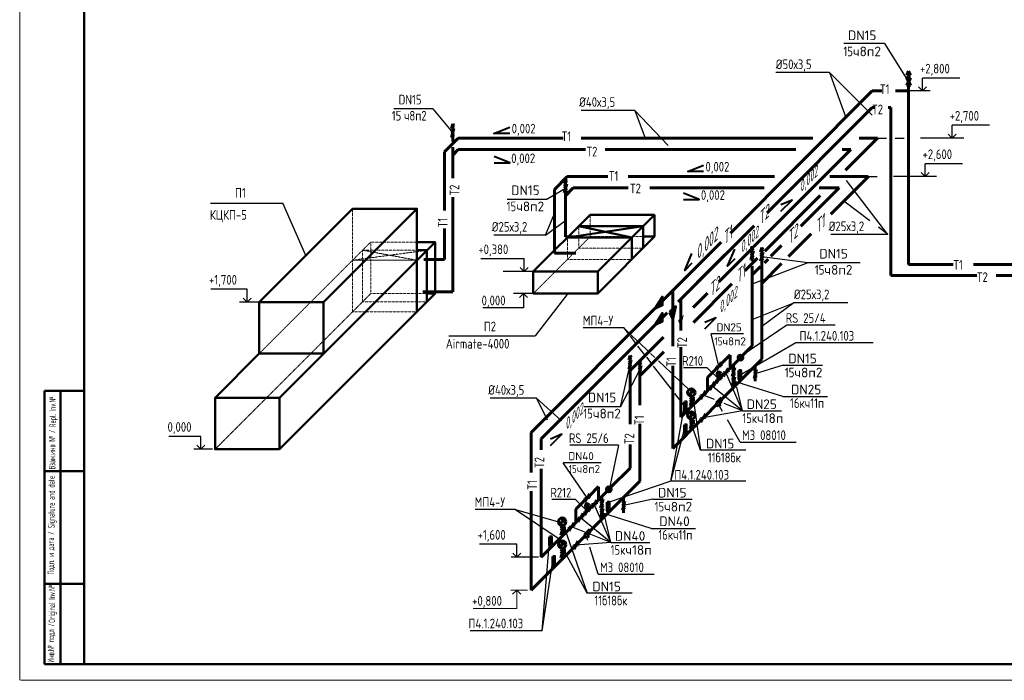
# Model space of a CAD drawing. Header units: millimetres. Extents: x -256102 to 1051688, y 9862 to 69256.
# Tile 20 of 33: x -10850 to 19743, y 9862 to 30377. Entities that reach past the tile are written whole.
import ezdxf

# ---------------------------------------------------------------- set-up
doc = ezdxf.new("R2010")
doc.units = ezdxf.units.MM
doc.linetypes.add('ACAD_ISO03W100', pattern=[30, 12, -18])
doc.linetypes.add('штриховая2', pattern=[9.525, 6.35, -3.175])
for name, color, linetype, lineweight in [('30мм', 7, 'Continuous', 30), ('ав.осв', 1, 'ACAD_ISO03W100', 30), ('Разм.', 8, 'Continuous', 25), ('Текст', 7, 'Continuous', 13), ('Формат', 7, 'Continuous', 50)]:
    doc.layers.add(name, color=color, linetype=linetype, lineweight=lineweight)
doc.layers.add('желтые', color=2, linetype='Continuous')
doc.styles.add('2.304', font='cs_gost2304.shx', dxfattribs={"height": 2.2})
doc.styles.add('GOST 2.304', font='CS_Gost2304.shx')
doc.styles.add('ГОСТ', font='isocpeur.ttf', dxfattribs={"oblique": 15})

msp = doc.modelspace()

# ---------------------------------------------------------------- hatches: boundary and pattern name
at = {"layer": 'Разм.', "lineweight": 60}
for color, points in [(131, [(8892.2, 21416.7), (9116.8, 21762.5), (9116.8, 21520.1)]), (6, [(9353.9, 21290.4), (9530.8, 21467.3), (9442.4, 21100.7)]), (131, [(8892.2, 20908.5), (9116.8, 21254.3), (9116.8, 21011.9)]), (6, [(9606.3, 21033), (9783.2, 21209.9), (9694.8, 20843.3)]), (6, [(11289.6, 19011.4), (11329.5, 19151.3), (11369.5, 19091.3)]), (131, [(7198.2, 14920), (7238.2, 15060), (7278.1, 15000)])]:
    msp.add_hatch(color=color, dxfattribs=at).paths.add_polyline_path(points)

# ---------------------------------------------------------------- linework, layer by layer
at = {"color": 0, "lineweight": 25}
for p, q in [((14314.7, 28733.7), (12642.5, 28733.7)), ((14314.7, 28733.7), (14818.7, 27335.5)), ((15642.2, 27412.5), (14314.7, 28733.7)), ((18361.5, 28563.9), (17203, 28563.9)), ((17203, 28163.8), (17203, 28563.9)), ((17436.7, 28163.8), (16767.6, 28163.8)), ((17203.2, 28163.8), (17078.2, 28288.8)), ((17203.2, 28163.8), (17328.2, 28288.8)), ((8262.5, 27561.4), (6590.3, 27561.4)), ((8262.5, 27561.4), (8583.2, 26698.5)), ((8262.5, 27561.4), (9293.4, 26465.4)), ((19287.3, 27098.6), (18124.3, 27098.6)), ((18124.3, 26698.5), (18124.3, 27098.6)), ((18480.5, 26698.5), (17142.4, 26698.5)), ((18124.5, 26698.5), (17999.5, 26823.5)), ((18124.5, 26698.5), (18249.5, 26823.5)), ((18444.1, 25905), (17281.8, 25905)), ((17281.8, 25504.9), (17281.8, 25905)), ((17637.9, 25504.9), (16299.8, 25504.9)), ((17281.9, 25504.9), (17156.9, 25629.9)), ((17281.9, 25504.9), (17406.9, 25629.9)), ((-4919.1, 24678), (-2670.1, 24678)), ((-1957.7, 23057.2), (-2670.1, 24678)), ((4830.1, 22952.6), (3480.2, 22952.6)), ((4824.7, 22552.5), (4824.7, 22952.6)), ((4824.8, 22552.5), (4699.8, 22677.5)), ((4824.8, 22552.5), (4949.8, 22677.5)), ((5108.5, 22552.5), (4166.8, 22552.5)), ((-3782.9, 22007.7), (-4907.7, 22007.7)), ((-3782.8, 21607.7), (-3907.8, 21732.7)), ((-3782.9, 21607.7), (-3782.9, 22007.7)), ((-3782.8, 21607.7), (-3782.8, 21857.7)), ((-3782.8, 21607.7), (-3657.8, 21732.7)), ((5108.5, 21872.5), (4494.2, 21872.5)), ((4801.2, 21872.6), (4676.2, 21747.6)), ((4801.2, 21872.6), (4926.2, 21747.6)), ((4801.3, 21872.6), (4801.3, 21428.4)), ((6178.5, 21872.5), (5168.5, 20556.8)), ((-3441.6, 21607.7), (-4021.5, 21607.7)), ((4801.3, 21428.4), (3539, 21428.4)), ((2482.6, 20556.8), (5168.5, 20556.8)), ((-5223.9, 17436), (-6220.3, 17436)), ((-5223.7, 17035.9), (-5348.7, 17160.9)), ((-5223.9, 17035.9), (-5223.9, 17436)), ((-5223.7, 17035.9), (-5223.7, 17285.9)), ((-5223.7, 17035.9), (-5098.7, 17160.9)), ((-4854.7, 17035.9), (-5443.4, 17035.9)), ((4592, 14084.9), (3437.4, 14084.9)), ((4592, 13684.9), (4592, 14084.9)), ((4592.1, 13684.9), (4467.1, 13809.9)), ((4592.1, 13684.9), (4717.1, 13809.9)), ((5268, 13684.9), (4419.8, 13684.9))]:
    msp.add_line(p, q, dxfattribs=at)
at = {"color": 8, "lineweight": 25}
for p, q in [((-4919.1, 24678), (-2670.1, 24678)), ((5209.5, 18620.4), (3766.9, 18620.4))]:
    msp.add_line(p, q, dxfattribs=at)
at = {"layer": '30мм', "color": 0, "lineweight": -3}
for p, q in [((16020.6, 29639), (14752.8, 29639)), ((1985.1, 27607.9), (779.9, 27607.9)), ((5504.6, 24798.1), (4299.4, 24798.1)), ((5491, 23686), (5762, 24362.1)), ((5491, 23686), (6108, 24138.5)), ((5491, 23686), (3885.4, 23686)), ((16128, 23701.5), (14353.2, 23701.5)), ((13633.7, 22823.4), (12205.2, 23017.2)), ((13633.7, 22823.4), (11908.1, 22159.7)), ((15266.6, 22823.4), (13633.7, 22823.4)), ((11908.1, 21067.6), (13206.2, 21588.1)), ((13206.2, 21588.1), (12205.2, 20848.8)), ((14878.4, 21588.1), (13206.2, 21588.1)), ((12980.7, 20895.3), (11563.8, 19923.5)), ((13267.6, 20345.4), (11551.6, 19350)), ((12872.2, 19649.1), (12006.4, 19377.9)), ((11604.1, 18228.9), (11087.5, 19423.6)), ((11354.6, 19325.4), (11329.5, 19435.7)), ((11604.1, 18228.9), (10664.9, 19001)), ((12859.2, 18672), (11329.5, 19151.3)), ((11388.4, 19176.8), (11375.9, 19232)), ((11416.1, 19055), (11403.6, 19110.2)), ((10736.7, 18577.8), (10383.7, 18719.8)), ((11604.1, 18228.9), (11436.1, 18967)), ((7819.2, 18358.8), (6679.9, 18358.8)), ((9376.4, 16044.8), (9809.7, 18373.9)), ((10089.4, 18538.8), (10303, 17007)), ((10987.5, 18214.6), (10880.6, 18400.4)), ((11604.1, 18228.9), (11043.3, 18454.5)), ((11604.1, 18228.9), (10383.7, 18009.3)), ((10303, 17007), (10018.7, 17814)), ((11536.9, 17260.2), (11142, 17946.2)), ((9376.4, 16044.8), (9809.7, 17663.3)), ((7753, 17162.4), (7472.4, 15832.1)), ((9376.4, 16044.8), (7460.2, 15395.6)), ((7512.7, 14137.5), (6996.1, 15332.2)), ((7268.1, 15212.8), (7238.1, 15344.4)), ((8824.9, 15482.2), (7915, 15286.6)), ((8767.9, 14580.6), (7238.2, 15060)), ((7512.7, 14137.5), (6573.5, 14909.7)), ((7512.7, 14137.5), (7340, 14896.6)), ((6077.9, 14583.8), (6776.9, 12567.2)), ((6713.6, 14459), (6292.3, 14628.5)), ((7512.7, 14137.5), (6892, 14387.2)), ((5383.2, 11401.1), (5616.4, 14172)), ((7512.7, 14137.5), (6433.7, 14059.4)), ((6802.5, 14200), (6767.5, 14313.7)), ((6776.9, 12567.2), (6077.9, 13873.2)), ((7123.9, 13155.9), (6864, 14000.3)), ((5383.2, 11401.1), (5718.3, 13571.9))]:
    msp.add_line(p, q, dxfattribs=at)
at = {"layer": '30мм', "color": 3, "lineweight": 50}
for p, q in [((5108.5, 22552.5), (6876.2, 24320.3)), ((8876.2, 24320.3), (6876.2, 24320.3)), ((7108.5, 22552.5), (8876.2, 24320.3)), ((8876.2, 24320.3), (8876.2, 23640.3)), ((6169.1, 23613.2), (8522.7, 23966.7)), ((8522.7, 23966.7), (6522.7, 23966.7)), ((8169.1, 23613.2), (6522.7, 23966.7)), ((8522.7, 23966.7), (8522.7, 23286.7)), ((8169.1, 23613.2), (6169.1, 23613.2)), ((8876.2, 23640.3), (7108.5, 21872.5)), ((7108.5, 22552.5), (8169.1, 23613.2)), ((8169.1, 23613.2), (8169.1, 22933.2)), ((8876.2, 23640.3), (8522.7, 23640.3)), ((2057.6, 23472.5), (1491.9, 23472.5)), ((1803, 23217.9), (1491.9, 23217.9)), ((5108.5, 21872.5), (5108.5, 22552.5)), ((7108.5, 22552.5), (5108.5, 22552.5)), ((7108.5, 21872.5), (7108.5, 22552.5)), ((2057.6, 21872.5), (1803, 21872.5)), ((7108.5, 21872.5), (5108.5, 21872.5)), ((-4779, 18635.9), (-3407.2, 20007.7))]:
    msp.add_line(p, q, dxfattribs=at)
at = {"layer": '30мм', "color": 3, "linetype": 'штриховая2', "lineweight": 20}
for p, q in [((6876.2, 24320.3), (6876.2, 23640.3)), ((6522.7, 23966.7), (6522.7, 23286.7)), ((6876.2, 23640.3), (5108.5, 21872.5)), ((6169.1, 23613.2), (6169.1, 22933.2)), ((8876.2, 23640.3), (6876.2, 23640.3)), ((8522.7, 23286.7), (6522.7, 23286.7)), ((-508.1, 22906.8), (1803, 23217.9)), ((1491.9, 22906.8), (-197, 23217.9)), ((8169.1, 22933.2), (6169.1, 22933.2))]:
    msp.add_line(p, q, dxfattribs=at)
at = {"layer": '30мм', "color": 2, "lineweight": 40}
for points in [[(4376.9, 26843.2), (3885.8, 26843.2), (4376.9, 27041.7)], [(3891, 25927.8), (4382.2, 25927.8), (3891, 26126.4)], [(10397.3, 25659.8), (9906.2, 25659.8), (10397.3, 25858.3)], [(9773.6, 24793.4), (10264.7, 24793.4), (9773.6, 24991.9)], [(12802.4, 24429.9), (13149.6, 24777.2), (12802.4, 24629.8)], [(10033.9, 22814.3), (9811.6, 22592.1), (10033.9, 23115.9)], [(11366.1, 22948.8), (11143.9, 22726.5), (11366.1, 23250.4)], [(10434.4, 20775.6), (10781.7, 21122.8), (10434.4, 20975.5)], [(5646.2, 17155.1), (5993.4, 17502.4), (5646.2, 17355.1)]]:
    msp.add_lwpolyline(points, dxfattribs=at)
at = {"layer": '30мм', "color": 3, "lineweight": 50}
for points in [[(-3407.2, 21607.7), (-508.1, 24506.8), (1491.9, 24506.8), (-1407.2, 21607.7), (-3407.2, 21607.7)], [(-508.1, 24506.8), (-3407.2, 21607.7)], [(1491.9, 24506.8), (1491.9, 22933.7)], [(-2779, 17035.9), (2057.6, 21872.5), (2057.6, 23472.5), (-2779, 18635.9), (-2779, 17035.9)], [(1803, 23217.9), (1803, 21617.9)], [(1491.9, 22906.8), (1491.9, 21306.8)], [(-1407.2, 20007.7), (-1407.2, 21607.7), (-3407.2, 21607.7), (-3407.2, 20007.7), (-1407.2, 20007.7)], [(-2779, 17035.9), (-4779, 17035.9), (-4779, 18635.9), (-2779, 18635.9)]]:
    msp.add_lwpolyline(points, dxfattribs=at)
at = {"layer": '30мм', "color": 3, "linetype": 'штриховая2', "lineweight": 20}
for points in [[(1491.9, 22906.8), (1491.9, 24506.8), (-508.1, 24506.8), (-508.1, 22906.8), (1491.9, 22906.8)], [(-4779, 17035.9), (57.6, 21872.5), (57.6, 23472.5), (-4779, 18635.9), (-4779, 17035.9)], [(2057.6, 21872.5), (57.6, 21872.5), (57.6, 23472.5), (2057.6, 23472.5)], [(1803, 21617.9), (1803, 23217.9), (-197, 23217.9), (-197, 21617.9), (1803, 21617.9)], [(1491.9, 21306.8), (1491.9, 22906.8), (-508.1, 22906.8), (-508.1, 21306.8), (1491.9, 21306.8)]]:
    msp.add_lwpolyline(points, dxfattribs=at)
at = {"layer": 'ав.осв', "color": 0, "linetype": 'ByBlock', "lineweight": 35}
for p, q in [((10876.2, 19209), (10876.1, 19208.8)), ((10876.2, 19209), (10876.1, 19208.8)), ((6784.8, 15117.6), (6784.7, 15117.5)), ((6784.8, 15117.6), (6784.7, 15117.5))]:
    msp.add_line(p, q, dxfattribs=at)
at = {"layer": 'желтые', "color": 7}
for p, q in [((16020.6, 29639), (16767.6, 28452.5)), ((1985.1, 27607.9), (2603, 26859)), ((15804.2, 26698.5), (16079.1, 26698.5)), ((16355.9, 26698.5), (16630.7, 26698.5)), ((14961.7, 25504.9), (15236.5, 25504.9)), ((15513.3, 25504.9), (15788.2, 25504.9)), ((5504.6, 24798.1), (6108, 25144.2)), ((7819.2, 18358.8), (8113.9, 19664.9)), ((7819.2, 18358.8), (8422.7, 19501.3))]:
    msp.add_line(p, q, dxfattribs=at)
at = {"layer": 'желтые', "color": 7, "lineweight": 60}
for p, q in [((16767.6, 28776.9), (16711.1, 28656.9)), ((16767.6, 28776.9), (16824.1, 28656.9)), ((16711.1, 28656.9), (16824.1, 28656.9)), ((16824.1, 28572.5), (16711.1, 28332.5)), ((16711.1, 28572.5), (16824.1, 28332.5)), ((16711.1, 28572.5), (16824.1, 28572.5)), ((16767.6, 28656.9), (16767.6, 28572.5)), ((16711.1, 28332.5), (16824.1, 28332.5)), ((16767.6, 28332.5), (16767.6, 28163.8)), ((16767.6, 28163.8), (16767.6, 22776.5)), ((16212.9, 27650), (16212.9, 22433.1))]:
    msp.add_line(p, q, dxfattribs=at)
at = {"layer": 'желтые', "color": 7, "lineweight": -3}
for p, q in [((16128, 23701.5), (14844.7, 25387.9)), ((15569.4, 24127.1), (14760.5, 24743.4)), ((16128, 23701.5), (15829, 23929.3)), ((15672.7, 20345.4), (13267.6, 20345.4)), ((5209.5, 18620.4), (5984.9, 17920.6)), ((5209.5, 18620.4), (5543.6, 17951.7)), ((11716.9, 16044.8), (9376.4, 16044.8)), ((5383.2, 11401.1), (3149.2, 11401.1))]:
    msp.add_line(p, q, dxfattribs=at)
at = {"layer": 'Разм.', "color": 0, "lineweight": 60}
for p, q in [((15642.2, 28163.8), (11234.7, 23750.7)), ((15940.3, 28163.8), (15642.2, 28163.8)), ((16767.6, 28163.8), (16361.3, 28163.8)), ((15642.2, 27650), (12373.2, 24381)), ((15722, 27650), (15642.2, 27650)), ((16212.9, 27650), (16129.3, 27650)), ((11969.1, 23977), (10204, 22211.8)), ((10949.9, 23466), (9116.8, 21632.9)), ((11452.4, 23460.2), (9610.8, 21618.6)), ((18156.6, 22776.5), (16767.6, 22776.5)), ((26281.3, 22776.5), (18789, 22776.5)), ((18892.2, 22435.3), (16212.9, 22433.1)), ((27011.4, 22442.1), (19493.1, 22435.8)), ((10383.7, 18719.9), (10383.7, 18719.8)), ((10383.7, 18009.3), (10383.7, 18009.2)), ((6292.3, 14628.5), (6292.3, 14628.5))]:
    msp.add_line(p, q, dxfattribs=at)
at = {"layer": 'Разм.', "color": 131, "lineweight": 60}
for p, q in [((2603, 27143.4), (2563, 27003.4)), ((2563, 27003.4), (2643, 27083.3)), ((2643, 26999), (2563, 26719)), ((2563.1, 26919), (2643, 26999)), ((2603, 27143.4), (2643, 27083.3)), ((2603, 27043.4), (2603, 26959)), ((2772.1, 26698.5), (2348.4, 26274.8)), ((2563, 26719), (2643, 26799)), ((2563.1, 26919), (2643, 26799)), ((2603, 26759), (2603, 26591.9)), ((4941.2, 26698.5), (2772.1, 26698.5)), ((6036.2, 26698.5), (3450.5, 26698.5)), ((13798.1, 26698.5), (6597, 26698.5)), ((15804.2, 26698.5), (14808.5, 25702.7)), ((15804.2, 26698.5), (15233.5, 26698.5)), ((2603, 26418.3), (2603, 26172.1)), ((2772.1, 26341.2), (2603, 26172.1)), ((6735.1, 26341.2), (2772.1, 26341.2)), ((13269.8, 26341.2), (7339.4, 26341.2)), ((14974.5, 26341.2), (11962.3, 23329)), ((14974.5, 26341.2), (14705.2, 26341.2)), ((2348.4, 26274.8), (2348.4, 24448.5)), ((2603, 26172.1), (2603, 25455.7)), ((2603, 24862.1), (2603, 21925.6)), ((14024, 24918.3), (12299.4, 23193.7)), ((2348.4, 23892), (2348.4, 22933.7)), ((11855.1, 23221.8), (10871.5, 22238.2)), ((12078.9, 22973.1), (11680.5, 22574.8)), ((2348.4, 22933.7), (1708.1, 22933.7)), ((11281.1, 22175.4), (10084.4, 20978.7)), ((2603, 21925.6), (1675.5, 21925.6)), ((10520.9, 21887.6), (10076.2, 21442.9)), ((9125.3, 21641.3), (5040.2, 17556.2)), ((9270.2, 21278), (5348.7, 17356.5)), ((9156, 20522.7), (8113.8, 19480.5)), ((8113.8, 19949.3), (8073.8, 19809.3)), ((8073.8, 19809.3), (8153.8, 19889.2)), ((8113.8, 19949.3), (8153.8, 19889.2)), ((9164.2, 20058.5), (8422.7, 19317)), ((8153.8, 19804.9), (8073.9, 19524.9)), ((8073.9, 19724.9), (8153.8, 19804.9)), ((8073.9, 19724.9), (8153.8, 19604.9)), ((8073.9, 19524.9), (8153.8, 19604.9)), ((8113.8, 19849.3), (8113.8, 19764.9)), ((8422.7, 19785.7), (8382.7, 19645.7)), ((8382.7, 19645.7), (8462.6, 19725.7)), ((8462.7, 19641.3), (8382.7, 19361.4)), ((8382.7, 19561.4), (8462.7, 19641.3)), ((8422.7, 19785.7), (8462.6, 19725.7)), ((8422.7, 19685.7), (8422.7, 19601.3)), ((8113.8, 19564.9), (8113.8, 19480.5)), ((8113.8, 19480.5), (8113.8, 17811.7)), ((8382.7, 19561.4), (8462.7, 19441.3)), ((8382.7, 19361.4), (8462.7, 19441.3)), ((8422.7, 19401.3), (8422.7, 19317)), ((8422.7, 19317), (8422.7, 18408.7)), ((8422.7, 17824.8), (8422.7, 16048.2)), ((5040.2, 17556.2), (5040.2, 16313.3)), ((5348.7, 17356.5), (5348.7, 17017.2)), ((8113.8, 17182.8), (8113.8, 16450)), ((5348.7, 16433.8), (5348.7, 13684.9)), ((8113.8, 16450), (7509.5, 15845.7)), ((8422.7, 16048.2), (6865.5, 14491.1)), ((5040.2, 15731.5), (5040.2, 12665.7)), ((6853.9, 15651.5), (6712.5, 15396.9)), ((7135.1, 15876.1), (6853.9, 15594.9)), ((6853.9, 15651.5), (6853.9, 15538.4)), ((7401, 15737.1), (7066.8, 15402.9)), ((7136.7, 15469.4), (7136.7, 15872.2)), ((7410.7, 15746.8), (7483.8, 15855.1)), ((7483.8, 15764.8), (7410.7, 15746.8)), ((7483.8, 15855.1), (7483.8, 15764.8)), ((6712.5, 15453.5), (6431.3, 15172.3)), ((6853.9, 15538.3), (6712.5, 15510)), ((6712.5, 15510), (6712.5, 15396.9)), ((7066.8, 15459.5), (6925.4, 15204.9)), ((7066.8, 15459.5), (6925.4, 15204.9)), ((7066.8, 15346.4), (6925.4, 15318)), ((6925.4, 15318), (6925.4, 15204.9)), ((7066.8, 15459.5), (7066.8, 15346.4)), ((7066.8, 15459.5), (7066.8, 15346.4)), ((7278.1, 15484.3), (7198.2, 15204.4)), ((7198.2, 15404.4), (7278.1, 15484.3)), ((7198.2, 15404.4), (7278.1, 15284.3)), ((7238.1, 15570.9), (7238.1, 15444.3)), ((7433.6, 15057.2), (7433.6, 15371.6)), ((7955, 15426.5), (7875, 15146.6)), ((7875.1, 15346.6), (7955, 15426.5)), ((7875.1, 15346.6), (7955, 15226.5)), ((7915, 15386.6), (7915, 15542.5)), ((6431.3, 15172.3), (6431.3, 14769.5)), ((6644.2, 15036.9), (6502.8, 14782.4)), ((6644.2, 15036.9), (6502.8, 14782.4)), ((6714.1, 15050.2), (6644.2, 14980.3)), ((6644.2, 15036.9), (6644.2, 14923.9)), ((6855.5, 15248.2), (6714.1, 14993.7)), ((6855.5, 15135.1), (6714.1, 15106.7)), ((6714.1, 15106.7), (6714.1, 14993.7)), ((6785, 15226.5), (6785, 15121)), ((6925.4, 15261.5), (6855.5, 15191.6)), ((6855.5, 15248.2), (6855.5, 15135.1)), ((7198.2, 15204.4), (7278.1, 15284.3)), ((7278.1, 15200), (7198.2, 14920)), ((7198.2, 15120), (7278.1, 15200)), ((7198.2, 15120), (7278.1, 15000)), ((7198.2, 14920), (7278.1, 15000)), ((7238.1, 15244.3), (7238.1, 15160)), ((7875, 15146.6), (7955, 15226.5)), ((7915, 15186.6), (7915, 15062.3)), ((5926.8, 14704.1), (6087.5, 14869.1)), ((6087.5, 14869.1), (5985.4, 14814.8)), ((6040, 14772.7), (6087.5, 14869.1)), ((6363, 14755.8), (6221.6, 14501.3)), ((6502.8, 14839), (6363, 14699.2)), ((6363, 14755.8), (6363, 14642.7)), ((6644.2, 14923.8), (6502.8, 14895.5)), ((6502.8, 14895.5), (6502.8, 14782.4)), ((6502.8, 14895.5), (6502.8, 14782.4)), ((7239.6, 14961.4), (7239.6, 14865.2)), ((6221.6, 14557.8), (5870.5, 14206.7)), ((6047.2, 14653), (5967.2, 14373.1)), ((5967.2, 14573.1), (6047.2, 14653)), ((5967.2, 14573.1), (6047.2, 14453)), ((5967.2, 14373.1), (6047.2, 14453)), ((6007.2, 14613), (6007.2, 14665.4)), ((6077.9, 14640.3), (6007.2, 14513)), ((6077.9, 14527.2), (6007.2, 14513.1)), ((6007.2, 14343.3), (6007.2, 14413)), ((6077.9, 14640.3), (6077.9, 14527.2)), ((6363.1, 14642.7), (6221.6, 14614.4)), ((6221.6, 14614.4), (6221.6, 14501.3)), ((6709, 14387.7), (6865.5, 14544.1)), ((6709, 14281.6), (6709, 14387.7)), ((6865.5, 14438), (6787, 14359.5)), ((6865.5, 14438), (6865.5, 14544.1)), ((5870.5, 14206.7), (5348.7, 13684.9)), ((5643, 13979.2), (5643, 14293.6)), ((5926.8, 13993.5), (6087.5, 14158.5)), ((6087.5, 14158.5), (5985.4, 14104.2)), ((6040, 14062.1), (6087.5, 14158.5)), ((6504.4, 14186.6), (6363, 13932.1)), ((6504.4, 14073.5), (6363, 14045.2)), ((6709, 14334.6), (6504.4, 14130)), ((6504.4, 14186.6), (6504.4, 14073.5)), ((6745.8, 14318.3), (6709, 14281.6)), ((6789.2, 14309.1), (6745.8, 14318.3)), ((6830.5, 14350.3), (6787, 14359.5)), ((6830.5, 14350.3), (6789.2, 14309.1)), ((6363, 13988.6), (5040.2, 12665.7)), ((6047.2, 13942.4), (5967.2, 13662.5)), ((5967.2, 13862.5), (6047.2, 13942.4)), ((6047.2, 13942.4), (5967.2, 13662.5)), ((5967.2, 13862.5), (6047.2, 13742.4)), ((6007.2, 13902.4), (6007.2, 13954.8)), ((6077.9, 13929.7), (6007.2, 13802.4)), ((6077.9, 13816.6), (6007.2, 13802.5)), ((6077.9, 13929.7), (6077.9, 13816.6)), ((6363, 14045.2), (6363, 13932.1)), ((5745, 13370.5), (5745, 13684.9)), ((5967.2, 13662.6), (6047.2, 13742.5)), ((6007.2, 13632.7), (6007.2, 13702.4))]:
    msp.add_line(p, q, dxfattribs=at)
at = {"layer": 'Разм.', "color": 6, "lineweight": 60}
for p, q in [((6161, 25504.9), (5762, 25105.9)), ((6108, 25428.6), (6068, 25288.6)), ((6108, 25428.6), (6147.9, 25368.5)), ((7422.4, 25504.9), (6161, 25504.9)), ((12602.6, 25504.9), (8057.5, 25504.9)), ((15513.3, 25504.9), (14317.9, 25504.9)), ((15522.1, 25504.9), (14352.4, 24335.2)), ((5762, 25105.9), (5762, 23131.5)), ((6068, 25288.6), (6147.9, 25368.5)), ((6148, 25284.2), (6068, 25004.2)), ((6068, 25204.2), (6148, 25284.2)), ((6068, 25204.2), (6148, 25084.2)), ((6108, 25328.6), (6108, 25244.2)), ((6351.1, 25151.5), (6108, 24908.4)), ((8057.5, 25151.5), (6351.1, 25151.5)), ((7127.1, 25151.5), (6671.3, 25151.5)), ((12279.4, 25151.5), (8730.4, 25151.5)), ((14608.3, 25151.5), (13425.7, 23968.9)), ((14608.3, 25151.5), (13991.5, 25151.5)), ((6068, 25004.2), (6148, 25084.2)), ((6108, 25044.2), (6108, 24908.4)), ((6108, 25044.2), (6108, 24908.4)), ((6108, 24908.4), (6108, 23638.6)), ((6108, 24439.1), (6108, 23638.6)), ((5762, 23983), (5762, 23151.2)), ((6429.2, 23638.6), (6108, 23638.6)), ((13745.5, 23728.4), (13042.1, 23025)), ((11908.1, 23344.7), (11868.1, 23204.8)), ((11868.1, 23204.8), (11948.1, 23284.7)), ((11908.1, 23344.7), (11948.1, 23284.7)), ((12205.2, 23301.5), (12165.2, 23161.6)), ((12205.2, 23301.5), (12245.2, 23241.5)), ((12818.9, 23362.1), (12486.8, 23030)), ((6429.2, 23131.5), (5762, 23131.5)), ((11948.1, 23200.3), (11868.2, 22920.4)), ((11868.2, 23120.4), (11948.1, 23200.3)), ((11868.2, 23120.4), (11948.1, 23000.3)), ((11868.2, 22920.4), (11948.1, 23000.3)), ((11908.1, 23244.7), (11908.1, 23160.4)), ((11908.1, 22960.4), (11908.1, 22876)), ((12165.2, 23161.6), (12245.2, 23241.5)), ((12245.2, 23157.1), (12165.2, 22877.2)), ((12165.2, 22877.2), (12245.2, 22957.1)), ((12165.3, 23077.2), (12245.2, 23157.1)), ((12165.3, 23077.2), (12245.2, 22957.1)), ((12205.2, 23201.5), (12205.2, 23117.2)), ((11908.1, 22721.6), (11908.1, 21891)), ((12164.8, 22708), (11908.1, 22451.4)), ((12205.2, 22917.2), (12205.2, 22748.4)), ((12822.3, 22805.2), (12205.2, 22188.1)), ((12205.2, 22748.4), (12205.2, 19830.8)), ((12401.3, 22944.5), (12288.5, 22831.7)), ((9440.1, 21956.1), (9440.1, 20237.8)), ((11908.1, 21891), (11908.1, 20244.3)), ((9694.7, 21702.5), (9694.7, 20730.3)), ((9694.7, 20209.7), (9694.7, 18030.8)), ((11908.1, 20244.3), (11600.9, 19937.1)), ((11226.4, 19967.4), (10945.3, 19686.3)), ((11228, 19560.8), (11228, 19963.6)), ((11502, 19838.2), (11575.2, 19946.5)), ((11575.2, 19946.5), (11575.2, 19856.1)), ((9440.1, 19626.4), (9440.1, 17065.6)), ((10945.2, 19742.8), (10803.9, 19488.3)), ((10945.3, 19629.7), (10803.9, 19601.4)), ((10803.9, 19601.4), (10803.9, 19488.3)), ((10945.2, 19742.8), (10945.2, 19629.7)), ((12205.2, 19830.8), (10956.9, 18582.4)), ((11492.3, 19828.5), (11158.1, 19494.3)), ((11329.5, 19662.2), (11329.5, 19535.7)), ((11575.2, 19856.1), (11502, 19838.2)), ((12006.4, 19477.9), (12006.4, 19633.8)), ((10803.9, 19544.8), (10522.7, 19263.7)), ((10946.8, 19339.6), (10805.4, 19085)), ((10876.4, 19317.9), (10876.4, 19212.4)), ((11016.7, 19352.9), (10946.8, 19283)), ((10946.8, 19339.6), (10946.8, 19226.5)), ((11158.1, 19550.9), (11016.7, 19296.3)), ((11158.2, 19437.7), (11016.7, 19409.4)), ((11016.7, 19409.4), (11016.7, 19296.3)), ((11158.1, 19550.9), (11158.1, 19437.8)), ((11369.5, 19575.7), (11289.5, 19295.7)), ((11289.5, 19295.7), (11369.5, 19375.7)), ((11289.6, 19495.7), (11369.5, 19575.7)), ((11289.6, 19495.7), (11369.5, 19375.7)), ((11369.5, 19291.3), (11289.6, 19011.4)), ((11289.6, 19211.4), (11369.5, 19291.3)), ((11329.5, 19335.7), (11329.5, 19251.3)), ((11524.9, 19148.6), (11524.9, 19463)), ((12046.4, 19517.9), (11966.4, 19238)), ((11966.4, 19438), (12046.4, 19517.9)), ((11966.4, 19438), (12046.4, 19317.9)), ((11966.4, 19238), (12046.4, 19317.9)), ((12006.4, 19277.9), (12006.4, 19153.7)), ((10522.7, 19263.7), (10522.7, 18860.9)), ((10735.5, 19128.3), (10594.2, 18873.8)), ((10735.6, 19015.2), (10594.2, 18986.9)), ((10594.2, 18986.9), (10594.2, 18873.8)), ((10805.4, 19141.6), (10735.5, 19071.7)), ((10735.5, 19128.3), (10735.5, 19015.2)), ((10946.9, 19226.4), (10805.4, 19198.1)), ((10805.4, 19198.1), (10805.4, 19085)), ((11289.6, 19211.4), (11369.5, 19091.3)), ((11289.6, 19011.4), (11369.5, 19091.3)), ((11329.5, 19051.3), (11329.5, 18951.6)), ((9938.3, 18715.6), (10099, 18880.6)), ((10058.6, 18664.5), (9978.7, 18384.6)), ((9978.7, 18584.6), (10058.6, 18664.5)), ((10099, 18880.6), (9996.8, 18826.3)), ((10018.6, 18624.6), (10018.6, 18676.9)), ((10051.5, 18784.2), (10099, 18880.6)), ((10454.4, 18847.2), (10313, 18592.6)), ((10454.4, 18734.1), (10313, 18705.7)), ((10313, 18705.7), (10313, 18592.6)), ((10594.2, 18930.3), (10454.4, 18790.6)), ((10454.4, 18847.2), (10454.4, 18734.1)), ((9836.3, 18172.5), (9836.3, 18486.9)), ((10313, 18649.2), (9961.9, 18298)), ((9978.7, 18584.6), (10058.6, 18464.5)), ((9978.7, 18384.6), (10058.6, 18464.5)), ((10018.6, 18354.8), (10018.6, 18424.6)), ((10089.4, 18651.9), (10018.7, 18524.6)), ((10089.4, 18538.7), (10018.7, 18524.6)), ((10089.4, 18651.9), (10089.4, 18538.8)), ((10800.4, 18426), (10454.4, 18080)), ((10800.4, 18479), (10956.9, 18635.5)), ((10800.4, 18372.9), (10800.4, 18479)), ((10837.2, 18409.7), (10800.4, 18372.9)), ((10880.6, 18400.4), (10837.2, 18409.7)), ((10956.9, 18529.4), (10878.4, 18450.9)), ((10921.9, 18441.7), (10878.4, 18450.9)), ((10921.9, 18441.7), (10880.6, 18400.4)), ((10956.9, 18529.4), (10956.9, 18635.5)), ((9961.9, 18298), (9694.7, 18030.8)), ((9938.3, 18005), (10099, 18170)), ((10099, 18170), (9996.8, 18115.7)), ((10051.5, 18073.6), (10099, 18170)), ((10454.4, 18136.6), (10313, 17882)), ((10454.4, 18136.6), (10454.4, 18023.5)), ((10313, 17938.6), (9440.1, 17065.6)), ((9836.3, 17461.9), (9836.3, 17776.3)), ((10058.6, 17953.9), (9978.7, 17674)), ((9978.7, 17874), (10058.6, 17953.9)), ((10058.6, 17953.9), (9978.7, 17674)), ((9978.7, 17874), (10058.6, 17753.9)), ((9978.7, 17674.1), (10058.6, 17754)), ((10018.6, 17914), (10018.6, 17966.3)), ((10089.4, 17941.3), (10018.7, 17814)), ((10089.4, 17828.1), (10018.7, 17814)), ((10089.4, 17941.3), (10089.4, 17828.2)), ((10454.4, 18023.4), (10313, 17995.1)), ((10313, 17995.1), (10313, 17882)), ((10018.6, 17644.2), (10018.6, 17714))]:
    msp.add_line(p, q, dxfattribs=at)
at = {"layer": 'Разм.', "color": 0, "linetype": 'Continuous', "lineweight": 20}
for p, q in [((4929.7, 12665.7), (4409.2, 12665.7)), ((4592, 12660.9), (4467, 12535.9)), ((4592, 12660.9), (4717, 12535.9)), ((4592.1, 12660.9), (4592.1, 12092.6)), ((4592.1, 12092.6), (3244.2, 12092.6))]:
    msp.add_line(p, q, dxfattribs=at)
at = {"layer": 'Разм.', "color": 131, "lineweight": 60}
for points in [[(8892.2, 21416.7), (9116.8, 21762.5), (9116.8, 21520.1), (8892.2, 21416.7)], [(8892.2, 21416.7), (9116.8, 21762.5), (9116.8, 21520.1), (8892.2, 21416.7)], [(8892.2, 20908.5), (9116.8, 21254.3), (9116.8, 21011.9), (8892.2, 20908.5)], [(8892.2, 20908.5), (9116.8, 21254.3), (9116.8, 21011.9), (8892.2, 20908.5)], [(7198.2, 14920), (7238.2, 15060), (7278.1, 15000), (7198.2, 14920)]]:
    msp.add_lwpolyline(points, dxfattribs=at)
at = {"layer": 'Разм.', "color": 6, "lineweight": 60}
for points in [[(9353.9, 21290.4), (9530.8, 21467.3), (9442.4, 21100.7), (9353.9, 21290.4)], [(11289.6, 19011.4), (11329.5, 19151.3), (11369.5, 19091.3), (11289.6, 19011.4)]]:
    msp.add_lwpolyline(points, dxfattribs=at)
for points in [[(11498.3, 19486.9), (11551.6, 19486.9), (11551.6, 19213), (11498.3, 19213)], [(9809.7, 18510.9), (9863, 18510.9), (9863, 18236.9), (9809.7, 18236.9)], [(9809.7, 17800.2), (9863, 17800.2), (9863, 17526.3), (9809.7, 17526.3)]]:
    msp.add_lwpolyline(points, close=True, dxfattribs=at)
at = {"layer": 'Разм.', "color": 131, "lineweight": 60}
for points in [[(7406.9, 15395.6), (7460.2, 15395.6), (7460.2, 15121.6), (7406.9, 15121.6)], [(5616.4, 14317.5), (5669.7, 14317.5), (5669.7, 14043.6), (5616.4, 14043.6)], [(5718.3, 13708.9), (5771.6, 13708.9), (5771.6, 13434.9), (5718.3, 13434.9)]]:
    msp.add_lwpolyline(points, close=True, dxfattribs=at)
at = {"layer": 'Разм.', "color": 6, "lineweight": 60}
for centre, radius in [((11546.6, 19882.8), 76.8), ((10876.4, 19375.4), 57.6), ((10018.6, 18798.1), 115.5), ((10018.6, 18087.5), 115.5)]:
    msp.add_circle(centre, radius, dxfattribs=at)
at = {"layer": 'Разм.', "color": 131, "lineweight": 60}
for centre, radius in [((7455.2, 15791.4), 76.8), ((6785, 15284.1), 57.6), ((6007.2, 14786.6), 115.5), ((6007.2, 14076), 115.5)]:
    msp.add_circle(centre, radius, dxfattribs=at)
at = {"layer": 'Текст', "color": 0, "linetype": 'ByBlock', "lineweight": -3}
for p, q in [((7916.5, 20803.7), (6661.5, 20803.7)), ((7916.5, 20803.7), (8081, 20648.1)), ((7916.5, 20803.7), (8054.1, 20625.9)), ((14489.1, 20895.3), (12980.7, 20895.3)), ((8114.8, 20547.4), (8275.3, 20340.1)), ((8141, 20591.3), (8338.3, 20404.8)), ((10874.6, 19615.5), (10639.1, 20616.6)), ((11636.7, 20616.6), (10639.1, 20616.6)), ((8350.4, 20243.1), (8551.1, 19983.8)), ((8406.9, 20339.9), (8674.9, 20086.4)), ((8620.6, 19893.9), (8756.1, 19718.8)), ((8750.7, 20014.6), (8887.4, 19885.3)), ((8834.8, 19617.1), (9390.3, 18899.4)), ((8994, 19784.5), (9390.7, 19409.2)), ((12872.2, 19649.1), (14088.9, 19649.1)), ((9500.2, 19305.7), (10051.5, 18784.2)), ((10508.2, 19564.1), (9774.1, 19564.1)), ((10876.4, 19208.9), (10508.2, 19564.1)), ((9491.8, 18768.2), (9791.5, 18381)), ((12859.2, 18672), (14244.1, 18672)), ((9921.6, 18212.8), (10018.6, 18087.5)), ((11604.1, 18228.9), (12820.7, 18228.9)), ((7753, 17162.4), (6244.6, 17162.4)), ((11536.9, 17260.2), (13272.3, 17260.2)), ((11709.4, 17007), (10303, 17007)), ((6783.2, 15524.2), (6038.4, 16617)), ((7221.1, 16617), (6038.4, 16617)), ((6416.8, 15472.7), (5682.7, 15472.7)), ((6785, 15117.6), (6416.8, 15472.7)), ((8824.9, 15482.2), (10041.6, 15482.2)), ((4557.8, 15169.6), (3302.7, 15169.6)), ((4557.8, 15169.6), (5891.7, 14786.6)), ((4557.8, 15169.6), (6007.2, 14191.5)), ((8767.9, 14580.6), (10152.7, 14580.6)), ((7512.7, 14137.5), (8729.4, 14137.5)), ((7123.9, 13155.9), (8859.3, 13155.9)), ((8183.3, 12567.2), (6776.9, 12567.2))]:
    msp.add_line(p, q, dxfattribs=at)
at = {"layer": 'Формат', "color": 0, "lineweight": 20}
msp.add_line((-10850.2, 9861.7), (-10850.2, 51861.7), dxfattribs=at)
at = {"layer": 'Формат', "color": 0}
for p, q in [((-8850.2, 51361.7), (-8850.2, 10361.7)), ((-10084.4, 10361.7), (-10084.4, 18846.7)), ((-10084.4, 18846.7), (-8884.4, 18846.7)), ((-9584.4, 10361.7), (-9584.4, 18846.7)), ((-10084.5, 16361.7), (-8884.5, 16361.7)), ((-10084.5, 12861.7), (-8884.5, 12861.7)), ((-10084.5, 10361.7), (-8850.2, 10361.7))]:
    msp.add_line(p, q, dxfattribs=at)
at = {"layer": 'Формат'}
msp.add_line((-8850.2, 10361.7), (77784.1, 10361.7), dxfattribs=at)
at = {"layer": 'Формат', "lineweight": 20}
msp.add_line((78284.1, 9861.7), (-10815.9, 9861.7), dxfattribs=at)

# ---------------------------------------------------------------- texts
at = {"layer": '30мм', "color": 2, "lineweight": -3, "attachment_point": 5, "rotation": 45, "style": 'ГОСТ'}
for s, insert, char_height in [('{\\fISOCPEUR|b0|i0|c204|p34;\\Q47;0,002}', (13617, 25347), 250), ('{\\fISOCPEUR|b0|i0|c204|p34;\\Q47;Т2}', (12194.5, 24239), 300), ('{\\fISOCPEUR|b0|i0|c204|p34;\\Q47;Т1}', (13941.1, 23953.9), 300), ('{\\fISOCPEUR|b0|i0|c204|p34;\\Q47;0,002}', (10448.9, 23327.1), 300), ('{\\fISOCPEUR|b0|i0|c204|p34;\\Q47;Т1}', (11067, 23601.5), 300), ('{\\fISOCPEUR|b0|i0|c204|p34;\\Q47;0,002}', (11781.2, 23461.6), 250), ('{\\fISOCPEUR|b0|i0|c204|p34;\\Q47;Т2}', (13089.5, 23632.4), 300), ('{\\fISOCPEUR|b0|i0|c204|p34;\\Q47;Т1}', (11476.7, 22400.9), 300), ('{\\fISOCPEUR|b0|i0|c204|p34;\\Q47;Т2}', (10658.6, 22006.6), 300), ('{\\fISOCPEUR|b0|i0|c204|p34;\\Q47;0,002}', (11118.7, 21589.1), 250), ('{\\fISOCPEUR|b0|i0|c204|p34;\\Q47;0,002}', (6330.5, 17968.6), 250)]:
    msp.add_mtext(s, dxfattribs=dict(at, insert=insert, char_height=char_height))
at = {"layer": 'Разм.', "color": 6, "lineweight": 60, "style": 'ГОСТ'}
msp.add_text('М', height=70, dxfattribs=at).set_placement((10845.7, 19339.1))
at = {"layer": 'Разм.', "color": 131, "lineweight": 60, "style": 'ГОСТ'}
msp.add_text('М', height=70, dxfattribs=at).set_placement((6754.3, 15247.7))
at = {"layer": 'Текст', "style": 'GOST 2.304'}
for s, p in [('%%C50х3,5', (12641.9, 28842.8)), ('+2,800', (17123, 28708)), ('Т1', (15881.6, 28070.9)), ('DN15', (924, 27745.4)), ('%%C40х3,5', (6532.2, 27670.5)), ('15', (710.2, 27245.4)), ('ч8п2', (1092.7, 27245.4)), ('Т2', (15638.6, 27440.6)), ('+2,700', (18044.3, 27242.7)), ('0,002', (4435.8, 26844.7)), ('Т1', (5991.5, 26605.6)), ('Т2', (6763.9, 26131.8)), ('+2,600', (17201.7, 26049.1)), ('0,002', (4422.2, 25923.1)), ('0,002', (10456.3, 25661.3)), ('Т1', (7458.4, 25373.7)), ('П1', (-4160, 24850.4)), ('Т2', (8114.7, 24986.5)), ('0,002', (10317.4, 24781.8)), ('КЦКП-5', (-4943.5, 24165.8)), ('%%C25х3,2', (3818.2, 23795.1)), ('%%C25х3,2', (14286, 23810.7)), ('+0,380', (3400.1, 23096.7)), ('Т1', (18163.2, 22611.8)), ('+1,700', (-4968.1, 22151.9)), ('Т2', (18893.7, 22231.7)), ('0,000', (3501.2, 21506.5)), ('%%C25х3,2', (13205.6, 21697.3)), ('МП4-У', (6646.3, 20881.4)), ('RS 25/4', (12950.8, 20963.1)), ('П2', (3570.5, 20701.2)), ('П4.1.240.103', (13380.6, 20409.8)), ('Airmate-4000', (2389.1, 20163.7)), ('R210', (9732.2, 19630.6)), ('%%C40х3,5', (3708.8, 18729.5)), ('0,000', (-6257.1, 17580.1)), ('RS 25/6', (6214.7, 17230.2)), ('МЗ 08010', (11593.7, 17324.3)), ('П4.1.240.103', (9491.2, 16093.7)), ('R212', (5640.9, 15539.2)), ('МП4-У', (3287.6, 15247.3)), ('+1,600', (3376.8, 14229.1)), ('МЗ 08010', (7180.7, 13220.1)), ('+0,800', (3207.3, 12179.4)), ('П4.1.240.103', (3095.3, 11477.5))]:
    msp.add_text(s, height=300, dxfattribs=at).set_placement(p)
for s, p in [('Т2', (2808.7, 24920.2)), ('Т1', (2443.9, 23932))]:
    msp.add_text(s, height=300, rotation=90, dxfattribs=at).set_placement(p)
at = {"layer": 'Текст', "color": 2, "style": 'GOST 2.304'}
for s, p in [('Т2', (9883, 20183.1)), ('Т1', (9545.5, 19605.3)), ('Т1', (8550.8, 17797)), ('Т2', (8242.6, 17198.9)), ('Т2', (5448.3, 16458.9)), ('Т1', (5222.6, 15783.1))]:
    msp.add_text(s, height=300, rotation=90, dxfattribs=at).set_placement(p)
at = {"layer": 'Текст', "color": 0, "style": '2.304', "width": 0.7}
for s, p in [('Repl. Inv.№ ', (-9725.7, 17723.5)), ('Взам.инв № /', (-9744.2, 16411.5)), ('Signature and date', (-9763.1, 14585)), ('Подп. и дата /', (-9781.7, 13146)), ('Original Inv.№ ', (-9750.3, 11645.7)), ('Инв.№ подл /', (-9778.2, 10411.6))]:
    msp.add_text(s, height=200, rotation=90, dxfattribs=at).set_placement(p)
at = {"layer": 'Текст', "attachment_point": 5, "style": 'GOST 2.304'}
for s, insert, char_height in [('{\\fISOCPEUR|b0|i0|c204|p34;DN15\\P}15{\\fISOCPEUR|b0|i0|c204|p34;ч8п2}', (15326.5, 29642.1), 300), ('{\\fISOCPEUR|b0|i0|c204|p34;DN15\\P}15{\\fISOCPEUR|b0|i0|c204|p34;ч8п2}', (4863.4, 24829.4), 300), ('{\\fISOCPEUR|b0|i0|c204|p34;DN15\\P}15{\\fISOCPEUR|b0|i0|c204|p34;ч8п2}', (14439.4, 22859.8), 300), ('{\\fISOCPEUR|b0|i0|c204|p34;DN25}', (11193, 20822.7), 250), ('15{\\fISOCPEUR|b0|i0|c204|p34;ч8п2}', (11225.4, 20388.4), 250), ('{\\fISOCPEUR|b0|i0|c204|p34;DN15}', (13474.5, 19855.1), 300), ('15{\\fISOCPEUR|b0|i0|c204|p34;ч8п2}', (13506.9, 19420.8), 300), ('{\\fISOCPEUR|b0|i0|c204|p34;DN25}', (13586.3, 18891.4), 300), ('{\\fISOCPEUR|b0|i0|c204|p34;DN15\\P}15{\\fISOCPEUR|b0|i0|c204|p34;ч8п2}', (7245.4, 18395.2), 300), ('16кч11п', (13612.1, 18470.4), 300), ('{\\fISOCPEUR|b0|i0|c204|p34;DN25}', (12206.3, 18435), 300), ('15к{\\fISOCPEUR|b0|i0|c204|p34;ч18п}', (12238.8, 18000.7), 300), ('{\\fISOCPEUR|b0|i0|c204|p34;DN15}', (10913.9, 17213), 300), ('{\\fISOCPEUR|b0|i0|c204|p34;DN40}', (6592.3, 16823), 250), ('11б18бк', (11045.2, 16778.8), 300), ('15{\\fISOCPEUR|b0|i0|c204|p34;ч8п2}', (6696.5, 16422.9), 250), ('{\\fISOCPEUR|b0|i0|c204|p34;DN15}', (9427.2, 15688.3), 300), ('15{\\fISOCPEUR|b0|i0|c204|p34;ч8п2}', (9459.6, 15254), 300), ('{\\fISOCPEUR|b0|i0|c204|p34;DN40}', (9495, 14800), 300), ('{\\fISOCPEUR|b0|i0|c204|p34;DN40}', (8115, 14343.6), 300), ('16кч11п', (9520.7, 14379.1), 300), ('15к{\\fISOCPEUR|b0|i0|c204|p34;ч18п}', (8147.4, 13909.3), 300), ('{\\fISOCPEUR|b0|i0|c204|p34;DN15}', (7387.7, 12773.2), 300), ('11б18бк', (7519, 12339), 300)]:
    msp.add_mtext(s, dxfattribs=dict(at, insert=insert, char_height=char_height))

doc.saveas('drawing.dxf')
